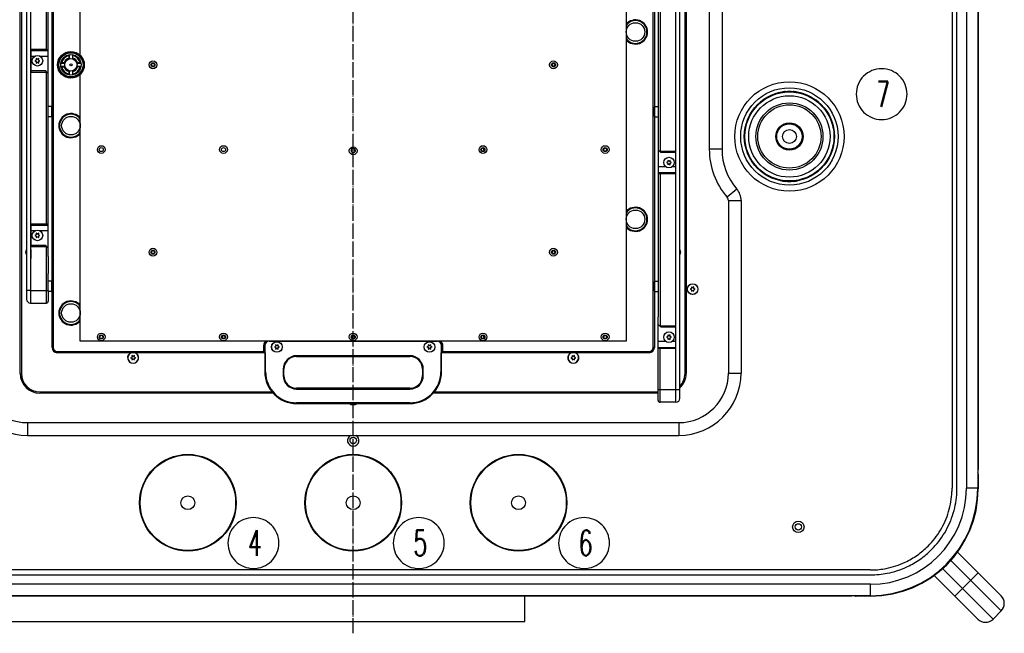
# Model space of a CAD drawing. Extents: x -1809 to 6113, y -4129 to 1471.
# Tile 72 of 197: x 1038 to 1812, y -621 to -138. Entities that reach past the tile are written whole.
import ezdxf

# ---------------------------------------------------------------- set-up
doc = ezdxf.new("R2010")
doc.units = 0
doc.linetypes.add('DOT_CENTER', pattern=[14, 12, -1, 0, -1])
doc.layers.get('0').update_dxf_attribs({"linetype": 'CONTINUOUS'})
doc.layers.add('1', color=7, linetype='CONTINUOUS')
doc.layers.add('VOLL3', color=7, linetype='CONTINUOUS')
doc.styles.add('CONVERTER_1', font='txt.shx', dxfattribs={"width": 0.63})

# ---------------------------------------------------------------- blocks, each defined once
blk = doc.blocks.new('GABEL_TOP__603', base_point=(388.02, -620.67))
at = {"layer": '1', "color": 3, "linetype": 'DOT_CENTER'}
blk.add_line((1300, -620.67), (1300, 420.67), dxfattribs=at)
at = {"layer": '1', "color": 3, "linetype": 'CONTINUOUS'}
for p, q in [((1435, -591.45), (908.05, -591.55)), ((1435, -611.45), (1435, -591.45))]:
    blk.add_line(p, q, dxfattribs=at)
at = {"layer": 'VOLL3', "color": 3, "linetype": 'CONTINUOUS'}
blk.add_line((673.55, -611.45), (1435, -611.45), dxfattribs=at)
blk = doc.blocks.new('MANI_TOPVIEW__604', base_point=(-1051.42, -951.84))
at = {"layer": '1'}
blk.add_blockref('GABEL_TOP__603', (388.02, -620.67), dxfattribs=at)
blk = doc.blocks.new('TH_B__605', base_point=(-592.2, 283.11))
at = {"color": 7, "linetype": 'CONTINUOUS'}
for p, q in [((1770.88, 306.61), (1770.88, -506.61)), ((1774.74, -506.66), (1774.74, 306.66)), ((1782.15, 306.65), (1782.15, -506.65)), ((1791.15, 306.65), (1791.15, -506.65)), ((1791.45, 291.95), (1791.45, -491.95)), ((1043.2, 236), (1043.2, -358)), ((1046.2, 239), (1046.2, -361)), ((1038.2, -416.4), (1038.2, 216.4)), ((1039.1, 216.4), (1039.1, -416.4)), ((1560.9, -416.4), (1560.9, 216.4)), ((1561.8, 216.4), (1561.8, -416.4)), ((1063.2, -396), (1063.2, 196)), ((1064.2, 196), (1064.2, -396)), ((1535.8, -396), (1535.8, 196)), ((1536.8, 196), (1536.8, -396)), ((1553.8, -439), (1553.8, 161)), ((1556.8, -436), (1556.8, 158)), ((1058.7, -161.49), (1058.7, 41.49)), ((1580, 40), (1580, -240)), ((1590, 40), (1590, -240)), ((1085.37, -166.58), (1085.37, -33.42)), ((1541.3, -38.51), (1541.3, -241.49)), ((1539.8, -97), (1539.8, -143)), ((1060.2, -162.49), (1060.2, -103)), ((1514.63, -107.08), (1514.63, -390.83)), ((1539.8, -143), (1539.8, -226.49)), ((1046.7, -179.49), (1046.7, -161.49)), ((1058.7, -161.49), (1046.7, -161.49)), ((1046.7, -162.49), (1060.2, -162.49)), ((1060.2, -194.49), (1060.2, -162.49)), ((1049.47, -166.99), (1046.7, -166.99)), ((1050.83, -169.99), (1049.7, -170.49)), ((1051.7, -169.49), (1050.7, -168.76)), ((1050.7, -168.76), (1050.83, -169.99)), ((1052.7, -168.76), (1051.7, -169.49)), ((1052.57, -169.99), (1052.7, -168.76)), ((1053.7, -170.49), (1052.57, -169.99)), ((1060.2, -166.99), (1053.93, -166.99)), ((1076.53, -168.89), (1076.53, -165.78)), ((1076.83, -168.41), (1076.83, -165.73)), ((1079.23, -165.73), (1079.23, -168.41)), ((1079.53, -168.89), (1079.53, -165.78)), ((1049.7, -170.49), (1050.83, -170.99)), ((1050.83, -170.99), (1050.7, -172.22)), ((1050.7, -172.22), (1051.7, -171.49)), ((1051.7, -171.49), (1052.7, -172.22)), ((1052.57, -170.99), (1053.7, -170.49)), ((1052.7, -172.22), (1052.57, -170.99)), ((1070.09, -172.46), (1072.78, -172.46)), ((1072.78, -174.86), (1070.09, -174.86)), ((1073.26, -172.16), (1070.15, -172.16)), ((1070.15, -175.16), (1073.26, -175.16)), ((1085.91, -172.16), (1082.8, -172.16)), ((1085.91, -175.16), (1082.8, -175.16)), ((1083.27, -172.46), (1085.96, -172.46)), ((1085.96, -174.86), (1083.27, -174.86)), ((1058.2, -178.49), (1046.7, -178.49)), ((1046.7, -179.49), (1058.7, -179.49)), ((1059.14, -179.43), (1058.2, -178.49)), ((1058.7, -298.81), (1058.7, -179.49)), ((1060.2, -180.49), (1059.14, -179.43)), ((1076.53, -181.54), (1076.53, -178.43)), ((1076.83, -181.59), (1076.83, -178.91)), ((1079.23, -178.91), (1079.23, -181.59)), ((1079.53, -181.54), (1079.53, -178.43)), ((1085.37, -390.83), (1085.37, -180.74)), ((1060.2, -277.98), (1060.2, -194.49)), ((1637, -195.08), (1637, -195.21)), ((1637, -195.21), (1637, -195.21)), ((1640, -195.13), (1640, -194.69)), ((1646, -194.69), (1646, -195.13)), ((1649, -195.21), (1649, -195.08)), ((1062.8, -206.49), (1060.2, -206.49)), ((1062.8, -206.49), (1062.8, -214.49)), ((1063, -206.69), (1062.8, -206.49)), ((1063, -206.69), (1063, -214.29)), ((1063.2, -207.99), (1063, -207.99)), ((1536.8, -207.99), (1537, -207.99)), ((1537, -206.69), (1537.2, -206.49)), ((1537, -214.29), (1537, -206.69)), ((1537.2, -214.49), (1537.2, -206.49)), ((1537.2, -206.49), (1539.8, -206.49)), ((1062.8, -214.49), (1060.2, -214.49)), ((1063, -214.29), (1062.8, -214.49)), ((1063.2, -212.99), (1063, -212.99)), ((1536.8, -212.99), (1537, -212.99)), ((1537, -214.29), (1537.2, -214.49)), ((1537.2, -214.49), (1539.8, -214.49)), ((1608.21, -224), (1608.08, -224)), ((1677.92, -224), (1677.79, -224)), ((1539.8, -226.49), (1539.8, -258.49)), ((1607.69, -227), (1607.79, -227)), ((1607.79, -227), (1608.13, -227)), ((1677.87, -227), (1678.31, -227)), ((1402.28, -239.19), (1402.28, -239.07)), ((1402.48, -239.19), (1402.48, -239.14)), ((1590, -240), (1580, -240)), ((1608.13, -233), (1607.69, -233)), ((1608.08, -236), (1608.21, -236)), ((1608.21, -236), (1608.21, -236)), ((1677.79, -236), (1677.92, -236)), ((1678.31, -233), (1677.87, -233)), ((1540.86, -241.55), (1539.8, -240.49)), ((1541.8, -242.49), (1540.86, -241.55)), ((1541.3, -241.49), (1553.3, -241.49)), ((1553.3, -242.49), (1541.8, -242.49)), ((1553.3, -241.49), (1553.3, -259.49)), ((1546.07, -253.99), (1539.8, -253.99)), ((1547.43, -249.99), (1546.3, -250.49)), ((1546.3, -250.49), (1547.43, -250.99)), ((1548.3, -249.49), (1547.3, -248.76)), ((1547.3, -248.76), (1547.43, -249.99)), ((1547.43, -250.99), (1547.3, -252.22)), ((1547.3, -252.22), (1548.3, -251.49)), ((1549.3, -248.76), (1548.3, -249.49)), ((1548.3, -251.49), (1549.3, -252.22)), ((1549.17, -249.99), (1549.3, -248.76)), ((1550.3, -250.49), (1549.17, -249.99)), ((1549.17, -250.99), (1550.3, -250.49)), ((1549.3, -252.22), (1549.17, -250.99)), ((1553.3, -253.99), (1550.53, -253.99)), ((1553.3, -258.49), (1539.8, -258.49)), ((1539.8, -258.49), (1539.8, -317.98)), ((1553.3, -259.49), (1541.3, -259.49)), ((1541.3, -259.49), (1541.3, -378.81)), ((1637, -264.79), (1637, -264.79)), ((1637, -264.79), (1637, -264.92)), ((1640, -265.31), (1640, -264.87)), ((1646, -264.87), (1646, -265.31)), ((1649, -264.92), (1649, -264.79)), ((1060.2, -299.81), (1060.2, -277.98)), ((1601.61, -271.3), (1594.03, -277.83)), ((1595, -280.44), (1595, -416)), ((1595, -280.44), (1605, -280.44)), ((1605, -280.44), (1605, -416)), ((1046.7, -298.81), (1058.7, -298.81)), ((1046.7, -300.85), (1046.7, -298.81)), ((1046.7, -299.81), (1060.2, -299.81)), ((1046.7, -300.98), (1046.7, -300.85)), ((1046.7, -304.31), (1046.7, -300.98)), ((1060.2, -299.81), (1060.2, -297.98)), ((1060.2, -317.81), (1060.2, -299.81)), ((1539.8, -297.98), (1539.8, -322.71)), ((1046.7, -305.98), (1046.7, -304.31)), ((1049.47, -304.31), (1046.7, -304.31)), ((1046.7, -315.81), (1046.7, -305.98)), ((1050.83, -307.31), (1049.7, -307.81)), ((1049.7, -307.81), (1050.83, -308.31)), ((1051.7, -306.81), (1050.7, -306.08)), ((1050.7, -306.08), (1050.83, -307.31)), ((1050.83, -308.31), (1050.7, -309.54)), ((1050.7, -309.54), (1051.7, -308.81)), ((1052.7, -306.08), (1051.7, -306.81)), ((1051.7, -308.81), (1052.7, -309.54)), ((1052.57, -307.31), (1052.7, -306.08)), ((1053.7, -307.81), (1052.57, -307.31)), ((1052.57, -308.31), (1053.7, -307.81)), ((1052.7, -309.54), (1052.57, -308.31)), ((1060.2, -304.31), (1053.93, -304.31)), ((1046.7, -316.81), (1046.7, -315.81)), ((1058.2, -315.81), (1046.7, -315.81)), ((1058.7, -316.81), (1046.7, -316.81)), ((1059.14, -316.75), (1058.2, -315.81)), ((1058.7, -361), (1058.7, -316.81)), ((1060.2, -317.81), (1059.14, -316.75)), ((1046.7, -320.85), (1046.7, -318.81)), ((1046.7, -320.98), (1046.7, -320.85)), ((1046.7, -324.31), (1046.7, -320.98)), ((1046.7, -325.98), (1046.7, -324.31)), ((1060.2, -318.02), (1060.2, -317.81)), ((1060.2, -323.98), (1060.2, -318.02)), ((1060.2, -319.81), (1060.2, -318.02)), ((1060.2, -323.98), (1060.2, -319.81)), ((1060.2, -324.31), (1060.2, -323.98)), ((1060.2, -324.31), (1060.2, -337.81)), ((1539.8, -317.98), (1539.8, -322.71)), ((1539.8, -322.71), (1539.8, -342.71)), ((1539.8, -322.71), (1539.8, -363.81)), ((1060.2, -343.98), (1060.2, -337.81)), ((1060.2, -351), (1060.2, -340.26)), ((1062.8, -343.81), (1060.2, -343.81)), ((1062.8, -343.81), (1062.8, -351.81)), ((1063, -344.01), (1062.8, -343.81)), ((1063, -344.01), (1063, -351.61)), ((1063.2, -345.31), (1063, -345.31)), ((1536.8, -345.31), (1537, -345.31)), ((1537, -344.01), (1537.2, -343.81)), ((1537, -351.61), (1537, -344.01)), ((1537.2, -343.81), (1539.8, -343.81)), ((1537.2, -351.81), (1537.2, -343.81)), ((1539.8, -343.81), (1539.8, -343.98)), ((1566.9, -349), (1565.9, -348.27)), ((1565.9, -348.27), (1566.03, -349.5)), ((1567.9, -348.27), (1566.9, -349)), ((1567.77, -349.5), (1567.9, -348.27)), ((1046.2, -351), (1058.7, -351)), ((1060.2, -351), (1060.2, -359.5)), ((1062.8, -351.81), (1060.2, -351.81)), ((1063, -351.61), (1062.8, -351.81)), ((1063.2, -350.31), (1063, -350.31)), ((1536.8, -350.31), (1537, -350.31)), ((1537, -351.61), (1537.2, -351.81)), ((1537.2, -351.81), (1539.8, -351.81)), ((1566.03, -349.5), (1564.9, -350)), ((1564.9, -350), (1566.03, -350.5)), ((1566.03, -350.5), (1565.9, -351.73)), ((1565.9, -351.73), (1566.9, -351)), ((1566.9, -351), (1567.9, -351.73)), ((1568.9, -350), (1567.77, -349.5)), ((1567.77, -350.5), (1568.9, -350)), ((1567.9, -351.73), (1567.77, -350.5)), ((1046.2, -361), (1058.7, -361)), ((1539.8, -363.81), (1539.8, -363.98)), ((1539.8, -363.98), (1539.8, -371.81)), ((1539.8, -437.5), (1539.8, -371.81)), ((1540.86, -378.87), (1539.8, -377.81)), ((1541.8, -379.81), (1540.86, -378.87)), ((1541.3, -378.81), (1553.3, -378.81)), ((1553.3, -378.81), (1553.3, -396.81)), ((1197.52, -386.46), (1197.52, -386.51)), ((1197.72, -386.39), (1197.72, -386.51)), ((1402.28, -386.51), (1402.28, -386.39)), ((1402.48, -386.51), (1402.48, -386.46)), ((1541.8, -379.81), (1553.3, -379.81)), ((1548.3, -386.81), (1547.3, -386.08)), ((1547.3, -386.08), (1547.43, -387.31)), ((1549.3, -386.08), (1548.3, -386.81)), ((1549.17, -387.31), (1549.3, -386.08)), ((1514.63, -390.83), (1085.37, -390.83)), ((1229.5, -394.5), (1230, -394.5)), ((1229.5, -394.5), (1229.5, -399)), ((1230, -394.5), (1230, -400)), ((1230.5, -394.5), (1230.5, -415)), ((1234, -391), (1366, -391)), ((1239, -393.77), (1239.13, -395)), ((1240, -394.5), (1239, -393.77)), ((1241, -393.77), (1240, -394.5)), ((1240.87, -395), (1241, -393.77)), ((1359, -393.77), (1359.13, -395)), ((1360, -394.5), (1359, -393.77)), ((1361, -393.77), (1360, -394.5)), ((1360.87, -395), (1361, -393.77)), ((1369.5, -415), (1369.5, -394.5)), ((1370.5, -394.5), (1370, -394.5)), ((1370, -400), (1370, -394.5)), ((1370.5, -399), (1370.5, -394.5)), ((1546.07, -391.31), (1539.8, -391.31)), ((1547.43, -387.31), (1546.3, -387.81)), ((1546.3, -387.81), (1547.43, -388.31)), ((1547.43, -388.31), (1547.3, -389.54)), ((1547.3, -389.54), (1548.3, -388.81)), ((1548.3, -388.81), (1549.3, -389.54)), ((1550.3, -387.81), (1549.17, -387.31)), ((1549.17, -388.31), (1550.3, -387.81)), ((1549.3, -389.54), (1549.17, -388.31)), ((1553.3, -391.31), (1550.53, -391.31)), ((1063.2, -396), (1064.2, -396)), ((1067.2, -399), (1082.9, -399)), ((1067.2, -400), (1067.2, -399)), ((1231.1, -400), (1067.2, -400)), ((1082.9, -399), (1229.5, -399)), ((1125.95, -402.27), (1126.08, -403.5)), ((1126.95, -403), (1125.95, -402.27)), ((1127.95, -402.27), (1126.95, -403)), ((1127.82, -403.5), (1127.95, -402.27)), ((1230, -399.5), (1229.5, -399)), ((1231.1, -415), (1231.1, -400)), ((1239.13, -395), (1238, -395.5)), ((1238, -395.5), (1239.13, -396)), ((1239.13, -396), (1239, -397.23)), ((1239, -397.23), (1240, -396.5)), ((1240, -396.5), (1241, -397.23)), ((1242, -395.5), (1240.87, -395)), ((1240.87, -396), (1242, -395.5)), ((1241, -397.23), (1240.87, -396)), ((1255.5, -402.4), (1255.5, -403)), ((1344.5, -402.4), (1255.5, -402.4)), ((1344.5, -403), (1344.5, -402.4)), ((1359.13, -395), (1358, -395.5)), ((1358, -395.5), (1359.13, -396)), ((1359.13, -396), (1359, -397.23)), ((1359, -397.23), (1360, -396.5)), ((1360, -396.5), (1361, -397.23)), ((1362, -395.5), (1360.87, -395)), ((1360.87, -396), (1362, -395.5)), ((1361, -397.23), (1360.87, -396)), ((1532.8, -400), (1368.9, -400)), ((1368.9, -400), (1368.9, -415)), ((1370.5, -399), (1370, -399.5)), ((1370.5, -399), (1378.7, -399)), ((1378.7, -399), (1517.1, -399)), ((1473.05, -403), (1472.05, -402.27)), ((1472.05, -402.27), (1472.18, -403.5)), ((1474.05, -402.27), (1473.05, -403)), ((1473.92, -403.5), (1474.05, -402.27)), ((1517.1, -399), (1532.8, -399)), ((1532.8, -400), (1532.8, -399)), ((1536.8, -396), (1535.8, -396)), ((1539.8, -395.81), (1553.3, -395.81)), ((1553.3, -396.81), (1541.3, -396.81)), ((1541.3, -439), (1541.3, -396.81)), ((1126.08, -403.5), (1124.95, -404)), ((1124.95, -404), (1126.08, -404.5)), ((1126.08, -404.5), (1125.95, -405.73)), ((1125.95, -405.73), (1126.95, -405)), ((1126.95, -405), (1127.95, -405.73)), ((1128.95, -404), (1127.82, -403.5)), ((1127.82, -404.5), (1128.95, -404)), ((1127.95, -405.73), (1127.82, -404.5)), ((1255.5, -403), (1344.5, -403)), ((1472.18, -403.5), (1471.05, -404)), ((1471.05, -404), (1472.18, -404.5)), ((1472.18, -404.5), (1472.05, -405.73)), ((1472.05, -405.73), (1473.05, -405)), ((1473.05, -405), (1474.05, -405.73)), ((1475.05, -404), (1473.92, -403.5)), ((1473.92, -404.5), (1475.05, -404)), ((1474.05, -405.73), (1473.92, -404.5)), ((1231.1, -415), (1230.5, -415)), ((1244.9, -413), (1245.5, -413)), ((1244.9, -413), (1244.9, -418)), ((1245.5, -418), (1244.9, -418)), ((1245.5, -418), (1245.5, -413)), ((1355.1, -413), (1354.5, -413)), ((1354.5, -413), (1354.5, -418)), ((1354.5, -418), (1355.1, -418)), ((1355.1, -418), (1355.1, -413)), ((1368.9, -415), (1369.5, -415)), ((1595, -416), (1605, -416)), ((1053.6, -430.9), (1236.21, -430.9)), ((1236.99, -431.8), (1053.6, -431.8)), ((1344.5, -428), (1255.5, -428)), ((1255.5, -428.6), (1255.5, -428)), ((1255.5, -428.6), (1344.5, -428.6)), ((1344.5, -428.6), (1344.5, -428)), ((1539.8, -431.8), (1363.01, -431.8)), ((1363.79, -430.9), (1539.8, -430.9)), ((1539.8, -429), (1556.8, -429)), ((1255.5, -439.4), (1255.5, -440)), ((1344.5, -439.4), (1255.5, -439.4)), ((1255.5, -440), (1344.5, -440)), ((1344.5, -439.4), (1344.5, -440)), ((1553.8, -439), (1541.3, -439)), ((1044, -455), (1556, -455)), ((1044, -455), (1044, -465)), ((1556, -455), (1556, -465)), ((1044, -465), (1556, -465)), ((1791.45, -491.95), (1791.15, -491.95)), ((1791.45, -495.45), (1791.45, -506.95)), ((1791.15, -506.65), (1782.15, -506.65)), ((1775.16, -556.83), (1775.19, -556.8)), ((1809.48, -591.1), (1775.19, -556.8)), ((1769.8, -563.43), (1809.48, -603.12)), ((1706.61, -570.88), (893.39, -570.88)), ((1763.43, -569.8), (1803.12, -609.48)), ((893.34, -574.74), (1706.66, -574.74)), ((1756.8, -575.19), (1756.83, -575.16)), ((1756.8, -575.19), (1791.1, -609.48)), ((1785.44, -579.07), (1773.06, -591.45)), ((1791.45, -573.06), (1785.44, -579.07)), ((1706.65, -582.15), (893.35, -582.15)), ((1706.65, -591.15), (1706.65, -582.15)), ((1706.65, -591.15), (893.35, -591.15)), ((1691.95, -591.45), (908.05, -591.45)), ((1691.95, -591.15), (1691.95, -591.45)), ((1706.95, -591.45), (1695.45, -591.45)), ((1803.12, -609.48), (1809.48, -603.12))]:
    blk.add_line(p, q, dxfattribs=at)
for centre, radius in [((1521.97, -147.83), 7.3), ((1051.7, -170.49), 4.15), ((1078.03, -173.66), 10.5), ((1078.03, -173.66), 10), ((1078.03, -173.66), 9.5), ((1078.03, -173.66), 8.02), ((1078.03, -173.66), 4.9), ((1078.03, -173.66), 0.9), ((1142.52, -173.66), 3.05), ((1142.52, -173.66), 1.6), ((1142.52, -173.66), 1.25), ((1457.48, -173.66), 3.05), ((1457.48, -173.66), 1.6), ((1457.48, -173.66), 1.25), ((1643, -230), 43), ((1643, -230), 38.3), ((1643, -230), 35.46), ((1643, -230), 35), ((1643, -230), 32), ((1643, -230), 26.39), ((1643, -230), 24.89), ((1078.03, -221.49), 7.3), ((1643, -230), 10.75), ((1643, -230), 10.25), ((1643, -230), 10), ((1643, -230), 5.45), ((1101.88, -240.29), 3.05), ((1101.88, -240.29), 1.6), ((1198, -240.29), 3.05), ((1198, -240.29), 1.6), ((1300, -241.29), 3.05), ((1300, -241.29), 1.6), ((1300, -240.29), 1.25), ((1402, -240.29), 3.05), ((1402, -240.29), 1.6), ((1402, -240.29), 1.25), ((1498.12, -240.29), 3.05), ((1498.12, -240.29), 1.6), ((1498.12, -240.29), 1.25), ((1548.3, -250.49), 4.15), ((1521.97, -295.15), 7.3), ((1051.7, -307.81), 4.15), ((1142.52, -320.98), 3.05), ((1142.52, -320.98), 1.6), ((1142.52, -320.98), 1.25), ((1457.48, -320.98), 3.05), ((1457.48, -320.98), 1.6), ((1457.48, -320.98), 1.25), ((1566.9, -350), 4.2), ((1566.9, -350), 4.15), ((1078.03, -368.81), 7.3), ((1101.88, -387.61), 3.05), ((1101.88, -387.61), 1.6), ((1101.88, -387.61), 1.25), ((1198, -387.61), 3.05), ((1198, -387.61), 1.6), ((1198, -387.61), 1.25), ((1300, -387.61), 3.05), ((1300, -387.61), 1.6), ((1300, -387.61), 1.25), ((1402, -387.61), 3.05), ((1402, -387.61), 1.6), ((1402, -387.61), 1.25), ((1498.12, -387.61), 3.05), ((1498.12, -387.61), 1.6), ((1498.12, -387.61), 1.25), ((1548.3, -387.81), 4.15), ((1240, -395.5), 4.2), ((1240, -395.5), 4.15), ((1360, -395.5), 4.2), ((1360, -395.5), 4.15), ((1300, -469), 2.5), ((1170, -518), 38), ((1300, -518), 38), ((1430, -518), 38), ((1170, -518), 37.57), ((1300, -518), 37.57), ((1430, -518), 37.57), ((1170, -518), 5.45), ((1300, -518), 5.45), ((1430, -518), 5.45), ((1650, -537), 4.5), ((1650, -537), 2.5)]:
    blk.add_circle(centre, radius, dxfattribs=at)
for centre, radius, start, end in [((1521.97, -147.83), 9.5, -140.60115, 140.60115), ((1521.97, -147.83), 9, -144.65433, 144.65433), ((1058.7, -162.99), 1.5, 19.47122, 90), ((1078.03, -173.66), 7.9, 100.9454, 169.0546), ((1078.03, -173.66), 7.39, 101.71707, 168.28293), ((1078.03, -173.66), 5.47, 105.92296, 164.07704), ((1078.03, -173.66), 5, 104.5494, 165.4506), ((1078.03, -173.66), 5.02, 107.37979, 162.62021), ((1075.33, -168.41), 1.5, -20.26682, 0), ((1080.73, -168.41), 1.5, 180, -159.73318), ((1078.03, -173.66), 5, 14.5494, 75.4506), ((1078.03, -173.66), 7.9, 10.9454, 79.0546), ((1078.03, -173.66), 7.39, 11.71707, 78.28293), ((1078.03, -173.66), 5.47, 15.92296, 74.07704), ((1078.03, -173.66), 5.02, 17.37979, 72.62021), ((1078.03, -173.66), 10.2, -43.96907, 43.96907), ((1078.03, -173.66), 7.9, -169.0546, -100.9454), ((1078.03, -173.66), 7.39, -168.28293, -101.71707), ((1078.03, -173.66), 5.47, -164.07704, -105.92296), ((1072.78, -170.96), 1.5, -90, -69.73318), ((1072.78, -176.36), 1.5, 69.73318, 90), ((1078.03, -173.66), 5, -165.4506, -104.5494), ((1078.03, -173.66), 5.02, -162.62021, -107.37979), ((1078.03, -173.66), 5, -75.4506, -14.5494), ((1078.03, -173.66), 7.9, -79.0546, -10.9454), ((1078.03, -173.66), 7.39, -78.28293, -11.71707), ((1078.03, -173.66), 5.02, -72.62021, -17.37979), ((1078.03, -173.66), 5.47, -74.07704, -15.92296), ((1083.27, -170.96), 1.5, -110.26682, -90), ((1083.27, -176.36), 1.5, 90, 110.26682), ((1058.7, -177.99), 1.5, -90, -73.12551), ((1075.33, -178.91), 1.5, 0, 20.26682), ((1080.73, -178.91), 1.5, 159.73318, 180), ((1643, -230), 35.3, 99.78519, 170.21481), ((1643, -230), 35.3, 99.78518, 170.21482), ((1643, -230), 35.44, 94.85643, 99.7482), ((1643, -230), 35.33, 85.12962, 94.87038), ((1643, -230), 35.44, 80.2518, 85.14357), ((1643, -230), 35.3, 9.78519, 80.21481), ((1643, -230), 35.3, 9.78518, 80.21482), ((1078.03, -221.49), 9.5, 39.39885, -39.39885), ((1078.03, -221.49), 9, 35.34567, -35.34567), ((1643, -230), 35.44, 170.2518, 175.14357), ((1643, -230), 35.44, 4.85643, 9.7482), ((1643, -230), 35.33, 175.12962, -175.12962), ((1643, -230), 35.33, -4.87038, 4.87038), ((1407.28, -239.19), 5, 180, -155.11208), ((1407.28, -239.19), 4.8, 180, -155.81836), ((1638, -240), 58, 180, -139.29387), ((1638, -240), 48, 180, -139.29387), ((1643, -230), 35.44, -175.14357, -170.2518), ((1643, -230), 35.3, -170.21481, -99.78519), ((1643, -230), 35.3, -170.21482, -99.78518), ((1643, -230), 35.3, -80.21481, -9.78519), ((1643, -230), 35.3, -80.21482, -9.78518), ((1643, -230), 35.44, -9.7482, -4.85643), ((1541.3, -242.99), 1.5, 90, 106.87449), ((1541.3, -257.99), 1.5, -160.52878, -90), ((1643, -230), 35.44, -99.7482, -94.85643), ((1643, -230), 35.33, -94.87038, -85.12962), ((1643, -230), 35.44, -85.14357, -80.2518), ((1591, -280.44), 4, 0, 40.70613), ((1591, -280.44), 14, 0, 40.70613), ((1521.97, -295.15), 9.5, -140.60115, 140.60115), ((1521.97, -295.15), 9, -144.65433, 144.65433), ((1058.7, -300.31), 1.5, 19.47122, 90), ((1058.7, -315.31), 1.5, -90, -73.12551), ((1045.4, -320.98), 3.1, 135.20868, -135.20868), ((1045.4, -320.98), 2.9, 139.34275, -139.34275), ((1554.6, -320.98), 3.1, -44.79132, 44.79132), ((1554.6, -320.98), 2.9, -40.65725, 40.65725), ((1046.2, -358), 3, 180, -90), ((1058.7, -359.5), 1.5, -90, 0), ((1078.03, -368.81), 9.5, 39.39885, -39.39885), ((1078.03, -368.81), 9, 35.34567, -35.34567), ((1541.3, -380.31), 1.5, 90, 106.87449), ((1192.72, -386.51), 4.8, -24.18164, 0), ((1192.72, -386.51), 5, -24.88792, 0), ((1407.28, -386.51), 5, 180, -155.11208), ((1407.28, -386.51), 4.8, 180, -155.81836), ((1234, -394.5), 4.5, 125.35767, 180), ((1234, -394.5), 4, 113.43671, 180), ((1234, -394.5), 3.5, 90, 180), ((1366, -394.5), 3.5, 0, 90), ((1366, -394.5), 4, 0, 66.56329), ((1366, -394.5), 4.5, 0, 54.64233), ((1067.2, -396), 4, 180, -90), ((1067.2, -396), 3, 180, -90), ((1126.95, -404), 4.35, 113.14104, 66.85896), ((1126.95, -404), 4.15, 105.45169, 74.54831), ((1255.5, -413), 10.6, 90, 180), ((1344.5, -413), 10.6, 0, 90), ((1473.05, -404), 4.35, 113.14104, 66.85896), ((1473.05, -404), 4.15, 105.45169, 74.54831), ((1532.8, -396), 3, -90, 0), ((1532.8, -396), 4, -90, 0), ((1541.3, -395.31), 1.5, -160.52878, -90), ((1255.5, -413), 10, 90, 180), ((1344.5, -413), 10, 0, 90), ((1044, -416), 49, 180, -90), ((1044, -416), 39, 180, -90), ((1053.6, -416.4), 15.4, 180, -90), ((1053.6, -416.4), 14.5, 180, -90), ((1255.5, -415), 25, 180, -90), ((1255.5, -415), 24.4, 180, -90), ((1255.5, -418), 10.6, 180, -90), ((1255.5, -418), 10, 180, -90), ((1344.5, -415), 25, -90, 0), ((1344.5, -415), 24.4, -90, 0), ((1344.5, -418), 10, -90, 0), ((1344.5, -418), 10.6, -90, 0), ((1556, -416), 49, -90, 0), ((1556, -416), 39, -90, 0), ((1546.4, -416.4), 15.4, -47.52063, 0), ((1546.4, -416.4), 14.5, -44.17281, 0), ((1300, -436.9), 4.2, -132.43059, -47.56941), ((1300, -436.9), 4.15, -131.66987, -48.33013), ((1541.3, -437.5), 1.5, 180, -90), ((1553.8, -436), 3, -90, 0), ((1300, -469), 4.5, 117.26604, 62.73396), ((1789.45, -495.45), 2, 0, 31.78833), ((1706.65, -506.65), 75.5, -90, 0), ((1706.65, -506.65), 84.5, -90, 0), ((1706.95, -506.95), 84.5, -90, 0), ((1695.45, -589.45), 2, -121.78833, -90), ((1803.47, -597.11), 8.5, -45, 45), ((1797.11, -603.47), 8.5, -135, -45)]:
    blk.add_arc(centre, radius, start, end, dxfattribs=at)
for points, knots in [([(1046.2, -351), (1045.83, -351), (1045.53, -351), (1045.33, -351), (1044.64, -351), (1044.23, -351), (1044.08, -351), (1043.9, -351), (1043.75, -351), (1043.62, -351), (1043.52, -351), (1043.41, -351), (1043.33, -350.99), (1043.26, -350.99), (1043.2, -350.99)], [0, 0, 0, 0, 0.673552, 0.868599, 1.55509, 1.965305, 2.123691, 2.296973, 2.449476, 2.57671, 2.680758, 2.791123, 2.873207, 3.00002, 3.00002, 3.00002, 3.00002]), ([(1058.7, -351), (1058.8, -351), (1058.96, -351), (1059.13, -351), (1059.37, -351), (1059.59, -351), (1059.76, -351), (1059.94, -351), (1060.07, -351), (1060.14, -351), (1060.18, -351), (1060.2, -351)], [0, 0, 0, 0, 0.2582, 0.434256, 0.669745, 0.88598, 1.06183, 1.23666, 1.365384, 1.436606, 1.500011, 1.500011, 1.500011, 1.500011]), ([(1706.61, -570.88), (1707.09, -570.88), (1707.58, -570.88), (1711.74, -570.78), (1715.4, -570.38), (1724.23, -568.65), (1729.29, -566.98), (1737.42, -563.14), (1740.61, -561.28), (1746.63, -557.04), (1749.45, -554.66), (1752.06, -552.06), (1755.81, -548.3), (1759.09, -544.1), (1764.53, -534.98), (1766.67, -530.1), (1769.71, -519.93), (1770.6, -514.67), (1770.84, -508.93), (1770.86, -508.5), (1770.88, -507.58), (1770.88, -507.09), (1770.88, -506.61)], [0, 0, 0, 0, 1.344726, 1.344726, 11.531711, 11.531711, 26.2174, 26.2174, 36.405819, 36.405819, 46.594233, 46.594233, 46.594233, 61.279836, 61.279836, 75.96545, 75.96545, 90.651092, 90.651092, 91.853934, 91.853934, 93.197825, 93.197825, 93.197825, 93.197825]), ([(1706.66, -574.74), (1706.79, -574.74), (1706.92, -574.73), (1711.33, -574.71), (1715.6, -574.28), (1725.32, -572.37), (1730.68, -570.6), (1739.29, -566.53), (1742.67, -564.56), (1749.05, -560.07), (1752.04, -557.55), (1754.8, -554.8), (1758.77, -550.82), (1762.24, -546.37), (1768, -536.71), (1770.27, -531.54), (1773.49, -520.77), (1774.43, -515.2), (1774.71, -508.74), (1774.73, -507.9), (1774.73, -506.92), (1774.74, -506.79), (1774.74, -506.66)], [0, 0, 0, 0, 0.40337, 0.40337, 13.52804, 13.52804, 30.75641, 30.75641, 42.708869, 42.708869, 54.661329, 54.661329, 54.661329, 71.889628, 71.889628, 89.117923, 89.117923, 106.346215, 106.346215, 108.931019, 108.931019, 109.334267, 109.334267, 109.334267, 109.334267])]:
    blk.add_open_spline(points, degree=3, knots=knots, dxfattribs=at)
blk = doc.blocks.new('TEXT__606', base_point=(880, -567.68))
at = {"layer": '1', "color": 1}
for points in [[(1715.52, -216.68), (1715.52, -216.68, 0.414214), (1735.52, -196.68), (1735.52, -196.68, 0.414214), (1715.52, -176.68), (1715.52, -176.68, 0.414214), (1695.52, -196.68), (1695.52, -196.68, 0.414214)], [(1221.52, -569.68), (1221.52, -569.68, 0.414214), (1241.52, -549.68), (1241.52, -549.68, 0.414214), (1221.52, -529.68), (1221.52, -529.68, 0.414214), (1201.52, -549.68), (1201.52, -549.68, 0.414214)], [(1351.52, -569.68), (1351.52, -569.68, 0.414214), (1371.52, -549.68), (1371.52, -549.68, 0.414214), (1351.52, -529.68), (1351.52, -529.68, 0.414214), (1331.52, -549.68), (1331.52, -549.68, 0.414214)], [(1481.52, -569.68), (1481.52, -569.68, 0.414214), (1501.52, -549.68), (1501.52, -549.68, 0.414214), (1481.52, -529.68), (1481.52, -529.68, 0.414214), (1461.52, -549.68), (1461.52, -549.68, 0.414214)]]:
    blk.add_lwpolyline(points, format="xyb", close=True, dxfattribs=at)
at = {"layer": '1', "color": 1, "style": 'CONVERTER_1', "width": 0.63}
for s, p in [('7', (1711.32, -206.68)), ('4', (1217.32, -559.68)), ('5', (1347.32, -559.68)), ('6', (1477.32, -559.68))]:
    blk.add_text(s, height=20, dxfattribs=at).set_placement(p)
blk = doc.blocks.new('TOPVIEW__607', base_point=(-1612.41, -951.84))
blk.add_blockref('TH_B__605', (-592.2, 283.11))
at = {"layer": '1'}
for name, p in [('MANI_TOPVIEW__604', (-1051.42, -951.84)), ('TEXT__606', (880, -567.68))]:
    blk.add_blockref(name, p, dxfattribs=at)
blk = doc.blocks.new('QW__608', base_point=(-1631.84, -6106.36))
at = {"layer": '1'}
blk.add_blockref('TOPVIEW__607', (-1612.41, -951.84), dxfattribs=at)

msp = doc.modelspace()

# ---------------------------------------------------------------- block references
msp.add_blockref('QW__608', (-1631.84, -6106.36))

doc.saveas('drawing.dxf')
